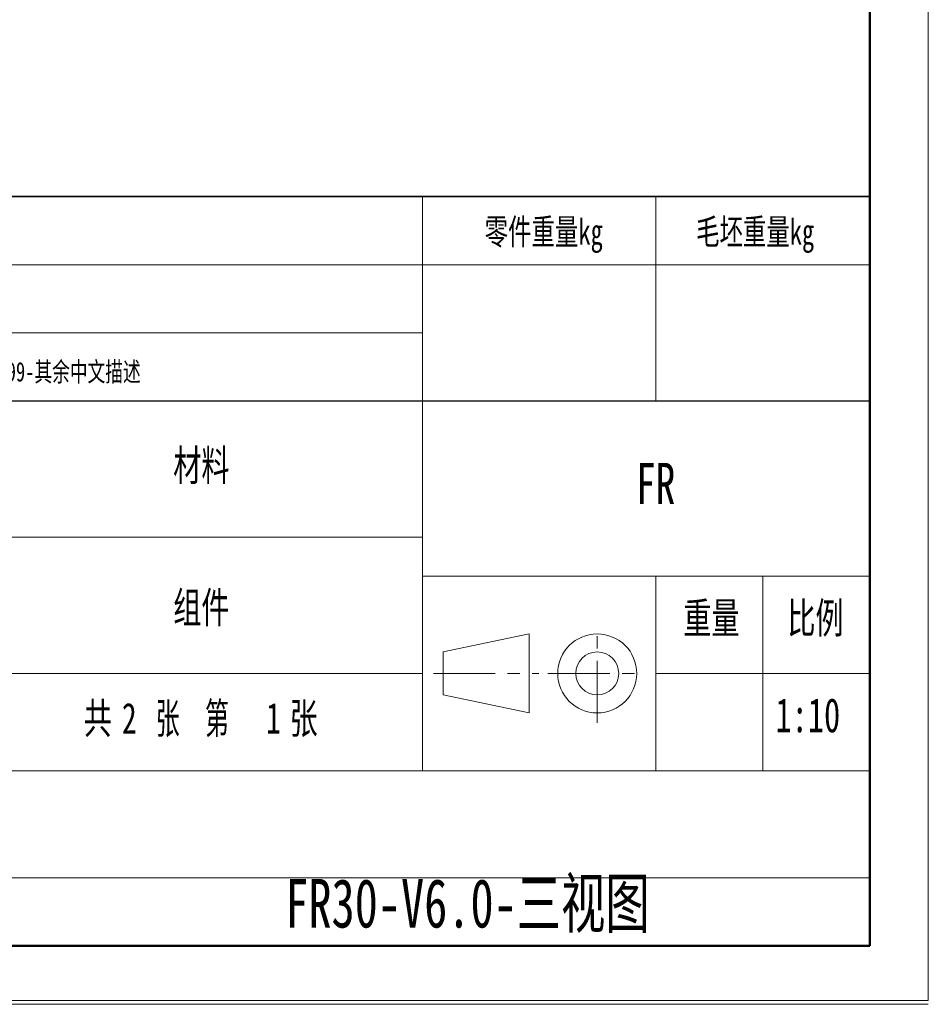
# Model space of a CAD drawing. Header units: millimetres. Extents: x 0 to 840, y 0 to 594.
# Tile 9 of 15: x 653 to 840, y 0 to 202. Entities that reach past the tile are written whole.
import ezdxf

# ---------------------------------------------------------------- set-up
doc = ezdxf.new("R2010")
doc.units = ezdxf.units.MM
doc.linetypes.add('CENTERX2', pattern=[20.32, 12.7, -2.54, 2.54, -2.54])
doc.layers.get('0').update_dxf_attribs({"lineweight": 18})
doc.layers.add('细线层', color=7, linetype='Continuous', lineweight=25)
doc.styles.add('SLDTEXTSTYLE0', font='txt', dxfattribs={"width": 0.7})
doc.styles.add('SLDTEXTSTYLE2', font='txt', dxfattribs={"width": 0.7})
doc.styles.add('SLDTEXTSTYLE3', font='txt', dxfattribs={"width": 0.6})

# ---------------------------------------------------------------- blocks, each defined once
blk = doc.blocks.new('SW_NOTE_0')
at = {"color": 0, "linetype": 'Continuous', "lineweight": 0, "attachment_point": 2}
for s, insert, char_height, width, style in [('共', (2.18, 4.09), 3.17, 5.8604, 'SLDTEXTSTYLE0'), ('2', (5.42, 4.09), 3.17, 2.4584, 'SLDTEXTSTYLE2'), ('张  第', (11.91, 4.09), 3.175, 15.6444, 'SLDTEXTSTYLE3'), ('1', (20.24, 4.09), 3.17, 1.8128, 'SLDTEXTSTYLE2'), ('张', (23.35, 4.09), 3.17, 5.6866, 'SLDTEXTSTYLE0')]:
    blk.add_mtext(s, dxfattribs=dict(at, insert=insert, char_height=char_height, width=width, style=style))
blk = doc.blocks.new('SW_NOTE_1')
at = {"color": 0, "linetype": 'Continuous', "lineweight": 0, "char_height": 2, "attachment_point": 1, "style": 'SLDTEXTSTYLE0'}
for s, insert, width in [('1-车；2-铣；3-磨；4-钻；5-镗；6-线切割；7-热处理；8-表面处理；9-铸造；10-焊接；11-放电', (0, 2.58), 171.5039), ('101-激光切；102-数控冲；103-数控折弯；104-擀弧；105-铆接；201-注塑；202-激光打印；203-挤出打印； 999-其余中文描述', (0, 0.25), 225.6425)]:
    blk.add_mtext(s, dxfattribs=dict(at, insert=insert, width=width))

msp = doc.modelspace()

# ---------------------------------------------------------------- linework, layer by layer
at = {"color": 7, "linetype": 'Continuous', "lineweight": 18}
for p, q in [((839.9865, 594.3966), (839.9865, 0.3966)), ((735.9924, 151.5823), (735.9924, 165.5823)), ((783.9924, 151.5823), (783.9924, 165.5823)), ((467.9924, 151.5823), (827.9924, 151.5823)), ((735.9924, 123.5823), (735.9924, 151.5823)), ((783.9924, 123.5823), (783.9924, 151.5823)), ((735.9924, 137.5823), (467.9924, 137.5823)), ((735.9924, 123.5823), (735.9924, 47.5823)), ((647.9924, 95.5823), (735.9924, 95.5823)), ((827.9924, 87.5823), (735.9924, 87.5823)), ((783.9924, 87.5823), (783.9924, 47.5823)), ((805.9924, 87.5823), (805.9924, 47.5823)), ((740.2405, 71.9999), (757.902, 75.7114)), ((757.902, 75.7114), (757.902, 59.4533)), ((740.2405, 71.9999), (740.2405, 63.1648)), ((735.9924, 67.5823), (467.9924, 67.5823)), ((783.9924, 67.5823), (827.9924, 67.5823)), ((740.2405, 63.1648), (757.902, 59.4533)), ((735.9924, 47.5823), (647.9924, 47.5823)), ((827.9924, 47.5823), (735.9924, 47.5823)), ((-0.0005, 0.3966), (839.9865, 0.3966)), ((419.9924, -0.4177), (839.9924, -0.4177))]:
    msp.add_line(p, q, dxfattribs=at)
at = {"color": 7, "linetype": 'Continuous', "lineweight": 50}
for p, q in [((827.9924, 11.5823), (827.9924, 581.5823)), ((47.9924, 11.5823), (827.9924, 11.5823)), ((467.9924, 11.5823), (827.9924, 11.5823))]:
    msp.add_line(p, q, dxfattribs=at)
at = {"color": 7, "linetype": 'Continuous', "lineweight": 35}
for p, q in [((467.9924, 165.5823), (827.9924, 165.5823)), ((827.9924, 123.5823), (827.9924, 11.5823)), ((827.9924, 11.5823), (467.9924, 11.5823))]:
    msp.add_line(p, q, dxfattribs=at)
at = {"color": 7, "linetype": 'Continuous', "lineweight": 25}
msp.add_line((467.9924, 123.5823), (827.9924, 123.5823), dxfattribs=at)
at = {"color": 7, "linetype": 'CENTERX2', "lineweight": 18}
for p, q in [((771.9072, 57.4533), (771.9072, 77.7114)), ((738.2405, 67.5823), (759.902, 67.5823)), ((761.7782, 67.5823), (782.0363, 67.5823))]:
    msp.add_line(p, q, dxfattribs=at)
at = {"color": 7, "linetype": 'Continuous', "lineweight": 18}
for radius in [8.1291, 4.4176]:
    msp.add_circle((771.9072, 67.5823), radius, dxfattribs=at)
at = {"layer": '细线层', "color": 7, "lineweight": 18}
msp.add_line((647.9924, 25.5823), (827.9924, 25.5823), dxfattribs=at)

# ---------------------------------------------------------------- block references
at = {"color": 7, "linetype": 'Continuous', "lineweight": 0, "xscale": 2, "yscale": 2, "zscale": 2}
for name, p in [('SW_NOTE_1', (469.2272, 131.0935)), ('SW_NOTE_0', (664.8368, 53.363))]:
    msp.add_blockref(name, p, dxfattribs=at)

# ---------------------------------------------------------------- texts
at = {"color": 7, "linetype": 'Continuous', "lineweight": 0, "attachment_point": 2}
for s, insert, char_height, width, style in [('零件重量kg', (760.9108, 161.0168), 5.29167, 52.189432, 'SLDTEXTSTYLE0'), ('毛坯重量kg', (804.3831, 161.0168), 5.29167, 52.189432, 'SLDTEXTSTYLE0'), ('材料', (690.5014, 113.5223), 6.35, 24.484749, 'SLDTEXTSTYLE0'), ('FR', (783.9381, 110.865), 8.46667, 16.223836, 'SLDTEXTSTYLE2'), ('组件', (690.5014, 84.317), 6.35, 24.236425, 'SLDTEXTSTYLE0'), ('重量', (795.3924, 82.145), 6.35, 24.385419, 'SLDTEXTSTYLE0'), ('比例', (816.7938, 82.145), 6.35, 22.498156, 'SLDTEXTSTYLE0'), ('1:10', (815.2133, 62.5004), 7, 25.731844, 'SLDTEXTSTYLE2'), ('FR30-V6.0-三视图', (745.2091, 25.359), 10, 228.301676, 'SLDTEXTSTYLE0')]:
    msp.add_mtext(s, dxfattribs=dict(at, insert=insert, char_height=char_height, width=width, style=style))

doc.saveas('drawing.dxf')
